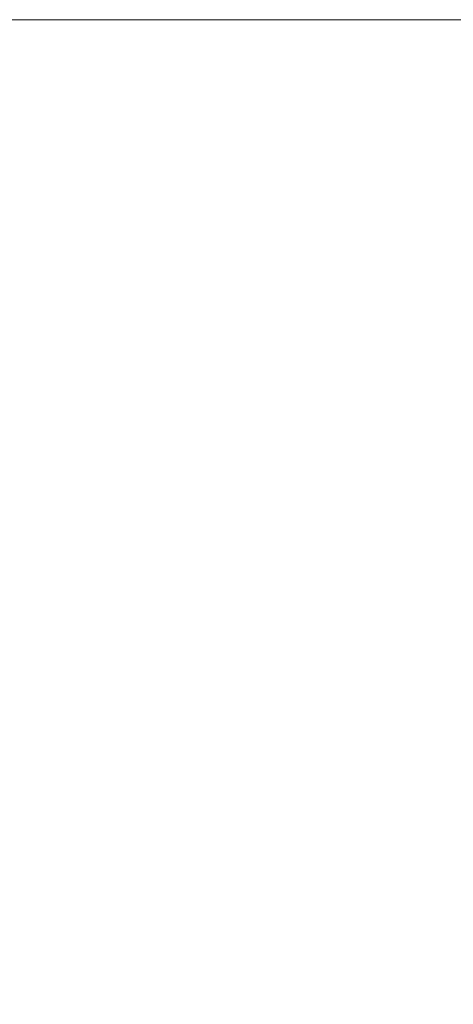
# Model space of a CAD drawing. Header units: centimetres. Extents: x -26 to 27.3, y -25.3 to -23.5.
# Tile 100 of 200: x -8.0328 to -7.9991, y -23.5365 to -23.4599. Entities that reach past the tile are written whole.
import ezdxf

# ---------------------------------------------------------------- set-up
doc = ezdxf.new("R2010")
doc.units = ezdxf.units.CM
doc.header["$LTSCALE"] = 2.54
doc.layers.add('Lucido design-1', color=7, linetype='Continuous')

# ---------------------------------------------------------------- blocks, each defined once
blk = doc.blocks.new('Gruppo-4-1')
at = {"color": 7, "linetype": 'Continuous', "lineweight": 9}
for points, invisible_edges in [([(27.209353, -23.459935, -349.379592), (27.209353, -23.459888, -349.382667), (-25.890647, -23.459888, -349.382667), (-25.890647, -23.459935, -349.379592)], 8), ([(-25.890647, -23.459888, -349.382667), (-8.024447, -23.459888, -349.585543), (-8.032783, -23.459888, -349.587156)], 9), ([(-25.890647, -23.459888, -349.382667), (9.309353, -23.459888, -349.582667), (-7.990647, -23.459888, -349.582667)], 9), ([(-8.032783, -23.459888, -349.587156), (-8.041043, -23.459888, -349.58912), (-25.890647, -23.459888, -349.382667)], 10), ([(-25.890647, -23.459888, -349.382667), (-8.007608, -23.459888, -349.583387), (-8.016051, -23.459888, -349.584287)], 9), ([(9.309353, -23.459888, -349.582667), (-25.890647, -23.459888, -349.382667), (27.209353, -23.459888, -349.382667)], 9), ([(-7.990647, -23.459888, -349.582667), (-7.999135, -23.459888, -349.582847), (-25.890647, -23.459888, -349.382667)], 10), ([(-8.016051, -23.459888, -349.584287), (-8.024447, -23.459888, -349.585543), (-25.890647, -23.459888, -349.382667)], 10), ([(-7.999135, -23.459888, -349.582847), (-8.007608, -23.459888, -349.583387), (-25.890647, -23.459888, -349.382667)], 10), ([(-25.890647, -23.459935, -349.379592), (-25.890647, -23.460002, -349.378306), (27.209353, -23.460002, -349.378306), (27.209353, -23.459935, -349.379592)], 10), ([(27.209353, -23.460149, -349.375446), (27.209353, -23.460002, -349.378306), (-25.890647, -23.460002, -349.378306), (-25.890647, -23.460149, -349.375446)], 10), ([(-25.890647, -23.460149, -349.375446), (-25.890647, -23.460288, -349.373953), (27.209353, -23.460288, -349.373953), (27.209353, -23.460149, -349.375446)], 10), ([(-8.041043, -23.459888, -349.58912), (-8.032783, -23.459888, -349.587156), (-8.031864, -23.459983, -349.591418), (-8.039944, -23.459983, -349.593339)], 14), ([(-8.039944, -23.459983, -349.593339), (-8.031864, -23.459983, -349.591418), (-8.030994, -23.460249, -349.595457), (-8.038903, -23.460249, -349.597338)], 15), ([(-8.038903, -23.460249, -349.597338), (-8.030994, -23.460249, -349.595457), (-8.030127, -23.460686, -349.599479), (-8.037866, -23.460686, -349.60132)], 15), ([(-8.032783, -23.459888, -349.587156), (-8.024447, -23.459888, -349.585543), (-8.02371, -23.459983, -349.589841), (-8.031864, -23.459983, -349.591418)], 14), ([(-8.031864, -23.459983, -349.591418), (-8.02371, -23.459983, -349.589841), (-8.023012, -23.460249, -349.593914), (-8.030994, -23.460249, -349.595457)], 15), ([(-8.030994, -23.460249, -349.595457), (-8.023012, -23.460249, -349.593914), (-8.022317, -23.460686, -349.597969), (-8.030127, -23.460686, -349.599479)], 15), ([(-8.024447, -23.459888, -349.585543), (-8.016051, -23.459888, -349.584287), (-8.015497, -23.459983, -349.588611), (-8.02371, -23.459983, -349.589841)], 14), ([(-8.02371, -23.459983, -349.589841), (-8.015497, -23.459983, -349.588611), (-8.014972, -23.460249, -349.59271), (-8.023012, -23.460249, -349.593914)], 15), ([(-8.023012, -23.460249, -349.593914), (-8.014972, -23.460249, -349.59271), (-8.014449, -23.460686, -349.596791), (-8.022317, -23.460686, -349.597969)], 15), ([(-8.016051, -23.459888, -349.584287), (-8.007608, -23.459888, -349.583387), (-8.007238, -23.459983, -349.587731), (-8.015497, -23.459983, -349.588611)], 14), ([(-8.015497, -23.459983, -349.588611), (-8.007238, -23.459983, -349.587731), (-8.006888, -23.460249, -349.591849), (-8.014972, -23.460249, -349.59271)], 15), ([(-8.014972, -23.460249, -349.59271), (-8.006888, -23.460249, -349.591849), (-8.006539, -23.460686, -349.595948), (-8.014449, -23.460686, -349.596791)], 15), ([(-8.007608, -23.459888, -349.583387), (-7.999135, -23.459888, -349.582847), (-7.99895, -23.459983, -349.587203), (-8.007238, -23.459983, -349.587731)], 14), ([(-8.007238, -23.459983, -349.587731), (-7.99895, -23.459983, -349.587203), (-7.998775, -23.460249, -349.591332), (-8.006888, -23.460249, -349.591849)], 15), ([(-8.006888, -23.460249, -349.591849), (-7.998775, -23.460249, -349.591332), (-7.9986, -23.460686, -349.595442), (-8.006539, -23.460686, -349.595948)], 15), ([(-7.999135, -23.459888, -349.582847), (-7.990647, -23.459888, -349.582667), (-7.990647, -23.459983, -349.587027), (-7.99895, -23.459983, -349.587203)], 12), ([(27.209353, -23.460535, -349.37131), (27.209353, -23.460288, -349.373953), (-25.890647, -23.460288, -349.373953), (-25.890647, -23.460535, -349.37131)], 10), ([(-25.890647, -23.460535, -349.37131), (-25.890647, -23.460764, -349.369617), (27.209353, -23.460764, -349.369617), (27.209353, -23.460535, -349.37131)], 10), ([(27.209353, -23.461093, -349.367189), (27.209353, -23.460764, -349.369617), (-25.890647, -23.460764, -349.369617), (-25.890647, -23.461093, -349.367189)], 10), ([(-8.037866, -23.460686, -349.60132), (-8.030127, -23.460686, -349.599479), (-8.029265, -23.461292, -349.603477), (-8.036836, -23.461292, -349.605277)], 15), ([(-8.030127, -23.460686, -349.599479), (-8.022317, -23.460686, -349.597969), (-8.021626, -23.461292, -349.601999), (-8.029265, -23.461292, -349.603477)], 15), ([(-8.022317, -23.460686, -349.597969), (-8.014449, -23.460686, -349.596791), (-8.01393, -23.461292, -349.600847), (-8.021626, -23.461292, -349.601999)], 15), ([(-8.014449, -23.460686, -349.596791), (-8.006539, -23.460686, -349.595948), (-8.006192, -23.461292, -349.600023), (-8.01393, -23.461292, -349.600847)], 15), ([(-8.006539, -23.460686, -349.595948), (-7.9986, -23.460686, -349.595442), (-7.998427, -23.461292, -349.599528), (-8.006192, -23.461292, -349.600023)], 15), ([(-25.890647, -23.461093, -349.367189), (-25.890647, -23.461428, -349.365306), (27.209353, -23.461428, -349.365306), (27.209353, -23.461093, -349.367189)], 10), ([(27.209353, -23.461823, -349.363092), (27.209353, -23.461428, -349.365306), (-25.890647, -23.461428, -349.365306), (-25.890647, -23.461823, -349.363092)], 10), ([(-8.036836, -23.461292, -349.605277), (-8.029265, -23.461292, -349.603477), (-8.028411, -23.462065, -349.607443), (-8.035813, -23.462065, -349.609204)], 15), ([(-8.029265, -23.461292, -349.603477), (-8.021626, -23.461292, -349.601999), (-8.02094, -23.462065, -349.605998), (-8.028411, -23.462065, -349.607443)], 15), ([(-8.021626, -23.461292, -349.601999), (-8.01393, -23.461292, -349.600847), (-8.013415, -23.462065, -349.604872), (-8.02094, -23.462065, -349.605998)], 15), ([(-8.01393, -23.461292, -349.600847), (-8.006192, -23.461292, -349.600023), (-8.005848, -23.462065, -349.604066), (-8.013415, -23.462065, -349.604872)], 15), ([(-8.006192, -23.461292, -349.600023), (-7.998427, -23.461292, -349.599528), (-7.998254, -23.462065, -349.603581), (-8.005848, -23.462065, -349.604066)], 15), ([(-25.890647, -23.461823, -349.363092), (-25.890647, -23.46228, -349.361027), (27.209353, -23.46228, -349.361027), (27.209353, -23.461823, -349.363092)], 10), ([(27.209353, -23.462723, -349.359025), (27.209353, -23.46228, -349.361027), (-25.890647, -23.46228, -349.361027), (-25.890647, -23.462723, -349.359025)], 10), ([(-8.035813, -23.462065, -349.609204), (-8.028411, -23.462065, -349.607443), (-8.027564, -23.463005, -349.611371), (-8.034801, -23.463005, -349.613092)], 15), ([(-8.028411, -23.462065, -349.607443), (-8.02094, -23.462065, -349.605998), (-8.020261, -23.463005, -349.609959), (-8.027564, -23.463005, -349.611371)], 15), ([(-8.02094, -23.462065, -349.605998), (-8.013415, -23.462065, -349.604872), (-8.012904, -23.463005, -349.608858), (-8.020261, -23.463005, -349.609959)], 15), ([(-8.013415, -23.462065, -349.604872), (-8.005848, -23.462065, -349.604066), (-8.005507, -23.463005, -349.60807), (-8.012904, -23.463005, -349.608858)], 15), ([(-8.005848, -23.462065, -349.604066), (-7.998254, -23.462065, -349.603581), (-7.998084, -23.463005, -349.607596), (-8.005507, -23.463005, -349.60807)], 15), ([(-25.890647, -23.462723, -349.359025), (-25.890647, -23.463316, -349.35679), (27.209353, -23.463316, -349.35679), (27.209353, -23.462723, -349.359025)], 10), ([(27.209353, -23.463793, -349.354995), (27.209353, -23.463316, -349.35679), (-25.890647, -23.463316, -349.35679), (-25.890647, -23.463793, -349.354995)], 10), ([(-8.034801, -23.463005, -349.613092), (-8.027564, -23.463005, -349.611371), (-8.026727, -23.464108, -349.615255), (-8.0338, -23.464108, -349.616937)], 15), ([(-8.027564, -23.463005, -349.611371), (-8.020261, -23.463005, -349.609959), (-8.019589, -23.464108, -349.613875), (-8.026727, -23.464108, -349.615255)], 15), ([(-8.020261, -23.463005, -349.609959), (-8.012904, -23.463005, -349.608858), (-8.012399, -23.464108, -349.612798), (-8.019589, -23.464108, -349.613875)], 15), ([(-8.012904, -23.463005, -349.608858), (-8.005507, -23.463005, -349.60807), (-8.00517, -23.464108, -349.612028), (-8.012399, -23.464108, -349.612798)], 15), ([(-8.005507, -23.463005, -349.60807), (-7.998084, -23.463005, -349.607596), (-7.997915, -23.464108, -349.611566), (-8.00517, -23.464108, -349.612028)], 15), ([(-25.890647, -23.463793, -349.354995), (-25.890647, -23.464536, -349.352602), (27.209353, -23.464536, -349.352602), (27.209353, -23.463793, -349.354995)], 10), ([(27.209353, -23.465031, -349.35101), (27.209353, -23.464536, -349.352602), (-25.890647, -23.464536, -349.352602), (-25.890647, -23.465031, -349.35101)], 10), ([(-8.040794, -23.464108, -349.618918), (-8.0338, -23.464108, -349.616937), (-8.032812, -23.465374, -349.620731), (-8.039646, -23.465374, -349.622667)], 15), ([(-8.0338, -23.464108, -349.616937), (-8.026727, -23.464108, -349.615255), (-8.025901, -23.465374, -349.619088), (-8.032812, -23.465374, -349.620731)], 15), ([(-8.026727, -23.464108, -349.615255), (-8.019589, -23.464108, -349.613875), (-8.018927, -23.465374, -349.617739), (-8.025901, -23.465374, -349.619088)], 15), ([(-8.019589, -23.464108, -349.613875), (-8.012399, -23.464108, -349.612798), (-8.011902, -23.465374, -349.616687), (-8.018927, -23.465374, -349.617739)], 15), ([(-8.012399, -23.464108, -349.612798), (-8.00517, -23.464108, -349.612028), (-8.004838, -23.465374, -349.615935), (-8.011902, -23.465374, -349.616687)], 15), ([(-8.00517, -23.464108, -349.612028), (-7.997915, -23.464108, -349.611566), (-7.997749, -23.465374, -349.615483), (-8.004838, -23.465374, -349.615935)], 15), ([(-25.890647, -23.465031, -349.35101), (-25.890647, -23.465938, -349.348471), (27.209353, -23.465938, -349.348471), (27.209353, -23.465031, -349.35101)], 10), ([(-8.039646, -23.465374, -349.622667), (-8.032812, -23.465374, -349.620731), (-8.031839, -23.466798, -349.624468), (-8.038516, -23.466798, -349.626359)], 15), ([(-8.032812, -23.465374, -349.620731), (-8.025901, -23.465374, -349.619088), (-8.025087, -23.466798, -349.622863), (-8.031839, -23.466798, -349.624468)], 15), ([(-8.025901, -23.465374, -349.619088), (-8.018927, -23.465374, -349.617739), (-8.018274, -23.466798, -349.621545), (-8.025087, -23.466798, -349.622863)], 15), ([(-8.018927, -23.465374, -349.617739), (-8.011902, -23.465374, -349.616687), (-8.011411, -23.466798, -349.620518), (-8.018274, -23.466798, -349.621545)], 15), ([(-8.011902, -23.465374, -349.616687), (-8.004838, -23.465374, -349.615935), (-8.00451, -23.466798, -349.619783), (-8.011411, -23.466798, -349.620518)], 15), ([(-8.004838, -23.465374, -349.615935), (-7.997749, -23.465374, -349.615483), (-7.997585, -23.466798, -349.619341), (-8.00451, -23.466798, -349.619783)], 15), ([(27.209353, -23.466436, -349.347077), (27.209353, -23.465938, -349.348471), (-25.890647, -23.465938, -349.348471), (-25.890647, -23.466436, -349.347077)], 10), ([(-25.890647, -23.466436, -349.347077), (-25.890647, -23.467517, -349.344405), (27.209353, -23.467517, -349.344405), (27.209353, -23.466436, -349.347077)], 10), ([(-8.038516, -23.466798, -349.626359), (-8.031839, -23.466798, -349.624468), (-8.030882, -23.468378, -349.628143), (-8.037404, -23.468378, -349.62999)], 15), ([(-8.031839, -23.466798, -349.624468), (-8.025087, -23.466798, -349.622863), (-8.024287, -23.468378, -349.626574), (-8.030882, -23.468378, -349.628143)], 15), ([(-8.025087, -23.466798, -349.622863), (-8.018274, -23.466798, -349.621545), (-8.017632, -23.468378, -349.625287), (-8.024287, -23.468378, -349.626574)], 15), ([(-8.018274, -23.466798, -349.621545), (-8.011411, -23.466798, -349.620518), (-8.010929, -23.468378, -349.624284), (-8.017632, -23.468378, -349.625287)], 15), ([(-8.011411, -23.466798, -349.620518), (-8.00451, -23.466798, -349.619783), (-8.004188, -23.468378, -349.623566), (-8.010929, -23.468378, -349.624284)], 15), ([(-8.00451, -23.466798, -349.619783), (-7.997585, -23.466798, -349.619341), (-7.997424, -23.468378, -349.623134), (-8.004188, -23.468378, -349.623566)], 15), ([(27.209353, -23.468005, -349.343202), (27.209353, -23.467517, -349.344405), (-25.890647, -23.467517, -349.344405), (-25.890647, -23.468005, -349.343202)], 10), ([(-25.890647, -23.468005, -349.343202), (-25.890647, -23.469273, -349.340412), (27.209353, -23.469273, -349.340412), (27.209353, -23.468005, -349.343202)], 10), ([(-8.037404, -23.468378, -349.62999), (-8.030882, -23.468378, -349.628143), (-8.029943, -23.470112, -349.631748), (-8.036313, -23.470112, -349.633552)], 15), ([(-8.030882, -23.468378, -349.628143), (-8.024287, -23.468378, -349.626574), (-8.023503, -23.470112, -349.630216), (-8.029943, -23.470112, -349.631748)], 15), ([(-8.024287, -23.468378, -349.626574), (-8.017632, -23.468378, -349.625287), (-8.017003, -23.470112, -349.628959), (-8.023503, -23.470112, -349.630216)], 15), ([(-8.017632, -23.468378, -349.625287), (-8.010929, -23.468378, -349.624284), (-8.010456, -23.470112, -349.627979), (-8.017003, -23.470112, -349.628959)], 15), ([(-8.010929, -23.468378, -349.624284), (-8.004188, -23.468378, -349.623566), (-8.003873, -23.470112, -349.627277), (-8.010456, -23.470112, -349.627979)], 15), ([(-8.004188, -23.468378, -349.623566), (-7.997424, -23.468378, -349.623134), (-7.997266, -23.470112, -349.626856), (-8.003873, -23.470112, -349.627277)], 15), ([(27.209353, -23.469736, -349.339392), (27.209353, -23.469273, -349.340412), (-25.890647, -23.469273, -349.340412), (-25.890647, -23.469736, -349.339392)], 10), ([(-25.890647, -23.469736, -349.339392), (-25.890647, -23.471201, -349.336499), (27.209353, -23.471201, -349.336499), (27.209353, -23.469736, -349.339392)], 10), ([(-8.036313, -23.470112, -349.633552), (-8.029943, -23.470112, -349.631748), (-8.029024, -23.471996, -349.635278), (-8.035245, -23.471996, -349.637039)], 15), ([(-8.029943, -23.470112, -349.631748), (-8.023503, -23.470112, -349.630216), (-8.022734, -23.471996, -349.633782), (-8.029024, -23.471996, -349.635278)], 15), ([(-8.023503, -23.470112, -349.630216), (-8.017003, -23.470112, -349.628959), (-8.016386, -23.471996, -349.632554), (-8.022734, -23.471996, -349.633782)], 15), ([(-8.017003, -23.470112, -349.628959), (-8.010456, -23.470112, -349.627979), (-8.009992, -23.471996, -349.631597), (-8.016386, -23.471996, -349.632554)], 15), ([(-8.010456, -23.470112, -349.627979), (-8.003873, -23.470112, -349.627277), (-8.003563, -23.471996, -349.630912), (-8.009992, -23.471996, -349.631597)], 15), ([(-8.003873, -23.470112, -349.627277), (-7.997266, -23.470112, -349.626856), (-7.997111, -23.471996, -349.630501), (-8.003563, -23.471996, -349.630912)], 15), ([(27.209353, -23.471627, -349.335655), (27.209353, -23.471201, -349.336499), (-25.890647, -23.471201, -349.336499), (-25.890647, -23.471627, -349.335655)], 10), ([(-25.890647, -23.471627, -349.335655), (-25.890647, -23.473297, -349.332673), (27.209353, -23.473297, -349.332673), (27.209353, -23.471627, -349.335655)], 10), ([(-8.035245, -23.471996, -349.637039), (-8.029024, -23.471996, -349.635278), (-8.028126, -23.474026, -349.638727), (-8.034201, -23.474026, -349.640447)], 15), ([(-8.029024, -23.471996, -349.635278), (-8.022734, -23.471996, -349.633782), (-8.021983, -23.474026, -349.637266), (-8.028126, -23.474026, -349.638727)], 15), ([(-8.022734, -23.471996, -349.633782), (-8.016386, -23.471996, -349.632554), (-8.015784, -23.474026, -349.636067), (-8.021983, -23.474026, -349.637266)], 15), ([(-8.016386, -23.471996, -349.632554), (-8.009992, -23.471996, -349.631597), (-8.009539, -23.474026, -349.635132), (-8.015784, -23.474026, -349.636067)], 15), ([(-8.009992, -23.471996, -349.631597), (-8.003563, -23.471996, -349.630912), (-8.003261, -23.474026, -349.634463), (-8.009539, -23.474026, -349.635132)], 15), ([(-8.003563, -23.471996, -349.630912), (-7.997111, -23.471996, -349.630501), (-7.99696, -23.474026, -349.634062), (-8.003261, -23.474026, -349.634463)], 15), ([(27.209353, -23.473675, -349.331997), (27.209353, -23.473297, -349.332673), (-25.890647, -23.473297, -349.332673), (-25.890647, -23.473675, -349.331997)], 10), ([(-25.890647, -23.473675, -349.331997), (-25.890647, -23.475558, -349.328942), (27.209353, -23.475558, -349.328942), (27.209353, -23.473675, -349.331997)], 10), ([(-8.034201, -23.474026, -349.640447), (-8.028126, -23.474026, -349.638727), (-8.02725, -23.476198, -349.64209), (-8.033184, -23.476198, -349.64377)], 15), ([(-8.028126, -23.474026, -349.638727), (-8.021983, -23.474026, -349.637266), (-8.021251, -23.476198, -349.640663), (-8.02725, -23.476198, -349.64209)], 15), ([(-8.021983, -23.474026, -349.637266), (-8.015784, -23.474026, -349.636067), (-8.015197, -23.476198, -349.639492), (-8.021251, -23.476198, -349.640663)], 15), ([(-8.015784, -23.474026, -349.636067), (-8.009539, -23.474026, -349.635132), (-8.009098, -23.476198, -349.638579), (-8.015197, -23.476198, -349.639492)], 15), ([(-8.009539, -23.474026, -349.635132), (-8.003261, -23.474026, -349.634463), (-8.002966, -23.476198, -349.637926), (-8.009098, -23.476198, -349.638579)], 15), ([(-8.003261, -23.474026, -349.634463), (-7.99696, -23.474026, -349.634062), (-7.996812, -23.476198, -349.637533), (-8.002966, -23.476198, -349.637926)], 15), ([(27.209353, -23.475877, -349.328425), (27.209353, -23.475558, -349.328942), (-25.890647, -23.475558, -349.328942), (-25.890647, -23.475877, -349.328425)], 10), ([(-25.890647, -23.475877, -349.328425), (-25.890647, -23.47798, -349.325314), (27.209353, -23.47798, -349.325314), (27.209353, -23.475877, -349.328425)], 10), ([(-8.03904, -23.476198, -349.6457), (-8.033184, -23.476198, -349.64377), (-8.032194, -23.478509, -349.647002), (-8.037914, -23.478509, -349.648887)], 15), ([(-8.033184, -23.476198, -349.64377), (-8.02725, -23.476198, -349.64209), (-8.026399, -23.478509, -349.645361), (-8.032194, -23.478509, -349.647002)], 15), ([(-8.02725, -23.476198, -349.64209), (-8.021251, -23.476198, -349.640663), (-8.020539, -23.478509, -349.643967), (-8.026399, -23.478509, -349.645361)], 15), ([(-8.021251, -23.476198, -349.640663), (-8.015197, -23.476198, -349.639492), (-8.014626, -23.478509, -349.642823), (-8.020539, -23.478509, -349.643967)], 15), ([(-8.015197, -23.476198, -349.639492), (-8.009098, -23.476198, -349.638579), (-8.008669, -23.478509, -349.641932), (-8.014626, -23.478509, -349.642823)], 15), ([(-8.009098, -23.476198, -349.638579), (-8.002966, -23.476198, -349.637926), (-8.00268, -23.478509, -349.641294), (-8.008669, -23.478509, -349.641932)], 15), ([(-8.002966, -23.476198, -349.637926), (-7.996812, -23.476198, -349.637533), (-7.996669, -23.478509, -349.64091), (-8.00268, -23.478509, -349.641294)], 15), ([(27.209353, -23.478229, -349.324944), (27.209353, -23.47798, -349.325314), (-25.890647, -23.47798, -349.325314), (-25.890647, -23.478229, -349.324944)], 10), ([(-25.890647, -23.478229, -349.324944), (-25.890647, -23.480557, -349.321794), (27.209353, -23.480557, -349.321794), (27.209353, -23.478229, -349.324944)], 10), ([(-8.037914, -23.478509, -349.648887), (-8.032194, -23.478509, -349.647002), (-8.031234, -23.480954, -349.650138), (-8.036822, -23.480954, -349.65198)], 15), ([(-8.032194, -23.478509, -349.647002), (-8.026399, -23.478509, -349.645361), (-8.025572, -23.480954, -349.648535), (-8.031234, -23.480954, -349.650138)], 15), ([(-8.026399, -23.478509, -349.645361), (-8.020539, -23.478509, -349.643967), (-8.019848, -23.480954, -349.647173), (-8.025572, -23.480954, -349.648535)], 15), ([(-8.020539, -23.478509, -349.643967), (-8.014626, -23.478509, -349.642823), (-8.014071, -23.480954, -349.646056), (-8.019848, -23.480954, -349.647173)], 15), ([(-8.014626, -23.478509, -349.642823), (-8.008669, -23.478509, -349.641932), (-8.008252, -23.480954, -349.645185), (-8.014071, -23.480954, -349.646056)], 15), ([(-8.008669, -23.478509, -349.641932), (-8.00268, -23.478509, -349.641294), (-8.002401, -23.480954, -349.644562), (-8.008252, -23.480954, -349.645185)], 15), ([(-8.00268, -23.478509, -349.641294), (-7.996669, -23.478509, -349.64091), (-7.99653, -23.480954, -349.644187), (-8.002401, -23.480954, -349.644562)], 15), ([(27.209353, -23.480728, -349.321563), (27.209353, -23.480557, -349.321794), (-25.890647, -23.480557, -349.321794), (-25.890647, -23.480728, -349.321563)], 10), ([(-25.890647, -23.480728, -349.321563), (-25.890647, -23.483286, -349.31839), (27.209353, -23.483286, -349.31839), (27.209353, -23.480728, -349.321563)], 10), ([(-8.036822, -23.480954, -349.65198), (-8.031234, -23.480954, -349.650138), (-8.030304, -23.483529, -349.653173), (-8.035764, -23.483529, -349.654972)], 15), ([(-8.031234, -23.480954, -349.650138), (-8.025572, -23.480954, -349.648535), (-8.024772, -23.483529, -349.651606), (-8.030304, -23.483529, -349.653173)], 15), ([(-8.025572, -23.480954, -349.648535), (-8.019848, -23.480954, -349.647173), (-8.019179, -23.483529, -349.650276), (-8.024772, -23.483529, -349.651606)], 15), ([(-8.019848, -23.480954, -349.647173), (-8.014071, -23.480954, -349.646056), (-8.013535, -23.483529, -349.649184), (-8.019179, -23.483529, -349.650276)], 15), ([(-8.014071, -23.480954, -349.646056), (-8.008252, -23.480954, -349.645185), (-8.007849, -23.483529, -349.648333), (-8.013535, -23.483529, -349.649184)], 15), ([(-8.008252, -23.480954, -349.645185), (-8.002401, -23.480954, -349.644562), (-8.002132, -23.483529, -349.647724), (-8.007849, -23.483529, -349.648333)], 15), ([(-8.002401, -23.480954, -349.644562), (-7.99653, -23.480954, -349.644187), (-7.996395, -23.483529, -349.647358), (-8.002132, -23.483529, -349.647724)], 15), ([(27.209353, -23.483369, -349.318286), (27.209353, -23.483286, -349.31839), (-25.890647, -23.483286, -349.31839), (-25.890647, -23.483369, -349.318286)], 10), ([(27.209353, -23.486149, -349.31512), (27.209353, -23.483369, -349.318286), (-25.890647, -23.483369, -349.318286), (-25.890647, -23.486149, -349.31512)], 10), ([(-8.035764, -23.483529, -349.654972), (-8.030304, -23.483529, -349.653173), (-8.029407, -23.486228, -349.656102), (-8.034744, -23.486228, -349.657861)], 15), ([(-8.030304, -23.483529, -349.653173), (-8.024772, -23.483529, -349.651606), (-8.024001, -23.486228, -349.654571), (-8.029407, -23.486228, -349.656102)], 15), ([(-8.024772, -23.483529, -349.651606), (-8.019179, -23.483529, -349.650276), (-8.018534, -23.486228, -349.653271), (-8.024001, -23.486228, -349.654571)], 15), ([(-8.019179, -23.483529, -349.650276), (-8.013535, -23.483529, -349.649184), (-8.013017, -23.486228, -349.652204), (-8.018534, -23.486228, -349.653271)], 15), ([(-8.013535, -23.483529, -349.649184), (-8.007849, -23.483529, -349.648333), (-8.00746, -23.486228, -349.651372), (-8.013017, -23.486228, -349.652204)], 15), ([(-8.007849, -23.483529, -349.648333), (-8.002132, -23.483529, -349.647724), (-8.001872, -23.486228, -349.650777), (-8.00746, -23.486228, -349.651372)], 15), ([(-8.002132, -23.483529, -349.647724), (-7.996395, -23.483529, -349.647358), (-7.996265, -23.486228, -349.650419), (-8.001872, -23.486228, -349.650777)], 15), ([(-25.890647, -23.486149, -349.31512), (-25.890647, -23.486161, -349.315108), (27.209353, -23.486161, -349.315108), (27.209353, -23.486149, -349.31512)], 10), ([(27.209353, -23.489063, -349.31207), (27.209353, -23.486161, -349.315108), (-25.890647, -23.486161, -349.315108), (-25.890647, -23.489063, -349.31207)], 10), ([(-8.034744, -23.486228, -349.657861), (-8.029407, -23.486228, -349.656102), (-8.028544, -23.489048, -349.658921), (-8.033762, -23.489048, -349.66064)], 15), ([(-8.029407, -23.486228, -349.656102), (-8.024001, -23.486228, -349.654571), (-8.023258, -23.489048, -349.657424), (-8.028544, -23.489048, -349.658921)], 15), ([(-8.024001, -23.486228, -349.654571), (-8.018534, -23.486228, -349.653271), (-8.017913, -23.489048, -349.656152), (-8.023258, -23.489048, -349.657424)], 15), ([(-8.018534, -23.486228, -349.653271), (-8.013017, -23.486228, -349.652204), (-8.012519, -23.489048, -349.655109), (-8.017913, -23.489048, -349.656152)], 15), ([(-8.013017, -23.486228, -349.652204), (-8.00746, -23.486228, -349.651372), (-8.007086, -23.489048, -349.654296), (-8.012519, -23.489048, -349.655109)], 15), ([(-8.00746, -23.486228, -349.651372), (-8.001872, -23.486228, -349.650777), (-8.001622, -23.489048, -349.653714), (-8.007086, -23.489048, -349.654296)], 15), ([(-8.001872, -23.486228, -349.650777), (-7.996265, -23.486228, -349.650419), (-7.99614, -23.489048, -349.653364), (-8.001622, -23.489048, -349.653714)], 15), ([(-25.890647, -23.489063, -349.31207), (-25.890647, -23.48918, -349.311958), (27.209353, -23.48918, -349.311958), (27.209353, -23.489063, -349.31207)], 10), ([(27.209353, -23.492106, -349.309144), (27.209353, -23.48918, -349.311958), (-25.890647, -23.48918, -349.311958), (-25.890647, -23.492106, -349.309144)], 10), ([(-8.038902, -23.489048, -349.66258), (-8.033762, -23.489048, -349.66064), (-8.03282, -23.491983, -349.663307), (-8.037847, -23.491983, -349.665204)], 15), ([(-8.033762, -23.489048, -349.66064), (-8.028544, -23.489048, -349.658921), (-8.027716, -23.491983, -349.661624), (-8.03282, -23.491983, -349.663307)], 15), ([(-8.028544, -23.489048, -349.658921), (-8.023258, -23.489048, -349.657424), (-8.022545, -23.491983, -349.66016), (-8.027716, -23.491983, -349.661624)], 15), ([(-8.023258, -23.489048, -349.657424), (-8.017913, -23.489048, -349.656152), (-8.017317, -23.491983, -349.658917), (-8.022545, -23.491983, -349.66016)], 15), ([(-8.017913, -23.489048, -349.656152), (-8.012519, -23.489048, -349.655109), (-8.012041, -23.491983, -349.657896), (-8.017317, -23.491983, -349.658917)], 15), ([(-8.012519, -23.489048, -349.655109), (-8.007086, -23.489048, -349.654296), (-8.006726, -23.491983, -349.657101), (-8.012041, -23.491983, -349.657896)], 15), ([(-8.007086, -23.489048, -349.654296), (-8.001622, -23.489048, -349.653714), (-8.001383, -23.491983, -349.656532), (-8.006726, -23.491983, -349.657101)], 15), ([(-8.001622, -23.489048, -349.653714), (-7.99614, -23.489048, -349.653364), (-7.99602, -23.491983, -349.65619), (-8.001383, -23.491983, -349.656532)], 15), ([(-25.890647, -23.492106, -349.309144), (-25.890647, -23.492333, -349.308943), (27.209353, -23.492333, -349.308943), (27.209353, -23.492106, -349.309144)], 10), ([(27.209353, -23.495274, -349.306345), (27.209353, -23.492333, -349.308943), (-25.890647, -23.492333, -349.308943), (-25.890647, -23.495274, -349.306345)], 10), ([(-8.037847, -23.491983, -349.665204), (-8.03282, -23.491983, -349.663307), (-8.031919, -23.495027, -349.665856), (-8.036839, -23.495027, -349.667713)], 15), ([(-8.03282, -23.491983, -349.663307), (-8.027716, -23.491983, -349.661624), (-8.026924, -23.495027, -349.664209), (-8.031919, -23.495027, -349.665856)], 15), ([(-8.027716, -23.491983, -349.661624), (-8.022545, -23.491983, -349.66016), (-8.021864, -23.495027, -349.662776), (-8.026924, -23.495027, -349.664209)], 15), ([(-8.022545, -23.491983, -349.66016), (-8.017317, -23.491983, -349.658917), (-8.016748, -23.495027, -349.661559), (-8.021864, -23.495027, -349.662776)], 15), ([(-8.017317, -23.491983, -349.658917), (-8.012041, -23.491983, -349.657896), (-8.011584, -23.495027, -349.660561), (-8.016748, -23.495027, -349.661559)], 15), ([(-8.012041, -23.491983, -349.657896), (-8.006726, -23.491983, -349.657101), (-8.006383, -23.495027, -349.659782), (-8.011584, -23.495027, -349.660561)], 15), ([(-8.006726, -23.491983, -349.657101), (-8.001383, -23.491983, -349.656532), (-8.001153, -23.495027, -349.659225), (-8.006383, -23.495027, -349.659782)], 15), ([(-8.001383, -23.491983, -349.656532), (-7.99602, -23.491983, -349.65619), (-7.995905, -23.495027, -349.65889), (-8.001153, -23.495027, -349.659225)], 15), ([(-25.890647, -23.495274, -349.306345), (-25.890647, -23.495614, -349.306069), (27.209353, -23.495614, -349.306069), (27.209353, -23.495274, -349.306345)], 10), ([(-8.036839, -23.495027, -349.667713), (-8.031919, -23.495027, -349.665856), (-8.031061, -23.498176, -349.668283), (-8.035879, -23.498176, -349.670102)], 15), ([(-8.031919, -23.495027, -349.665856), (-8.026924, -23.495027, -349.664209), (-8.02617, -23.498176, -349.666671), (-8.031061, -23.498176, -349.668283)], 15), ([(-8.026924, -23.495027, -349.664209), (-8.021864, -23.495027, -349.662776), (-8.021215, -23.498176, -349.665268), (-8.02617, -23.498176, -349.666671)], 15), ([(-8.021864, -23.495027, -349.662776), (-8.016748, -23.495027, -349.661559), (-8.016205, -23.498176, -349.664076), (-8.021215, -23.498176, -349.665268)], 15), ([(-8.016748, -23.495027, -349.661559), (-8.011584, -23.495027, -349.660561), (-8.011149, -23.498176, -349.663099), (-8.016205, -23.498176, -349.664076)], 15), ([(-8.011584, -23.495027, -349.660561), (-8.006383, -23.495027, -349.659782), (-8.006056, -23.498176, -349.662336), (-8.011149, -23.498176, -349.663099)], 15), ([(-8.006383, -23.495027, -349.659782), (-8.001153, -23.495027, -349.659225), (-8.000935, -23.498176, -349.661791), (-8.006056, -23.498176, -349.662336)], 15), ([(-8.001153, -23.495027, -349.659225), (-7.995905, -23.495027, -349.65889), (-7.995796, -23.498176, -349.661463), (-8.000935, -23.498176, -349.661791)], 15), ([(27.209353, -23.498543, -349.303693), (27.209353, -23.495614, -349.306069), (-25.890647, -23.495614, -349.306069), (-25.890647, -23.498543, -349.303693)], 10), ([(-25.890647, -23.498543, -349.303693), (-25.890647, -23.499015, -349.303335), (27.209353, -23.499015, -349.303335), (27.209353, -23.498543, -349.303693)], 10), ([(-8.035879, -23.498176, -349.670102), (-8.031061, -23.498176, -349.668283), (-8.030236, -23.501472, -349.670619), (-8.034956, -23.501472, -349.6724)], 15), ([(-8.031061, -23.498176, -349.668283), (-8.02617, -23.498176, -349.666671), (-8.025445, -23.501472, -349.66904), (-8.030236, -23.501472, -349.670619)], 15), ([(-8.02617, -23.498176, -349.666671), (-8.021215, -23.498176, -349.665268), (-8.020591, -23.501472, -349.667665), (-8.025445, -23.501472, -349.66904)], 15), ([(-8.021215, -23.498176, -349.665268), (-8.016205, -23.498176, -349.664076), (-8.015683, -23.501472, -349.666498), (-8.020591, -23.501472, -349.667665)], 15), ([(-8.016205, -23.498176, -349.664076), (-8.011149, -23.498176, -349.663099), (-8.01073, -23.501472, -349.66554), (-8.015683, -23.501472, -349.666498)], 15), ([(-8.011149, -23.498176, -349.663099), (-8.006056, -23.498176, -349.662336), (-8.005741, -23.501472, -349.664793), (-8.01073, -23.501472, -349.66554)], 15), ([(-8.006056, -23.498176, -349.662336), (-8.000935, -23.498176, -349.661791), (-8.000725, -23.501472, -349.664259), (-8.005741, -23.501472, -349.664793)], 15), ([(-8.000935, -23.498176, -349.661791), (-7.995796, -23.498176, -349.661463), (-7.995691, -23.501472, -349.663938), (-8.000725, -23.501472, -349.664259)], 15), ([(27.209353, -23.500338, -349.302331), (27.209353, -23.499015, -349.303335), (-25.890647, -23.499015, -349.303335), (-25.890647, -23.500338, -349.302331)], 10), ([(-25.890647, -23.500338, -349.302331), (-25.890647, -23.502542, -349.300768), (27.209353, -23.502542, -349.300768), (27.209353, -23.500338, -349.302331)], 10), ([(-8.034956, -23.501472, -349.6724), (-8.030236, -23.501472, -349.670619), (-8.029469, -23.504814, -349.672791), (-8.034097, -23.504814, -349.674538)], 15), ([(-8.030236, -23.501472, -349.670619), (-8.025445, -23.501472, -349.66904), (-8.02477, -23.504814, -349.671242), (-8.029469, -23.504814, -349.672791)], 15), ([(-8.025445, -23.501472, -349.66904), (-8.020591, -23.501472, -349.667665), (-8.020011, -23.504814, -349.669895), (-8.02477, -23.504814, -349.671242)], 15), ([(-8.020591, -23.501472, -349.667665), (-8.015683, -23.501472, -349.666498), (-8.015198, -23.504814, -349.66875), (-8.020011, -23.504814, -349.669895)], 15), ([(-8.015683, -23.501472, -349.666498), (-8.01073, -23.501472, -349.66554), (-8.010341, -23.504814, -349.667811), (-8.015198, -23.504814, -349.66875)], 15), ([(-8.01073, -23.501472, -349.66554), (-8.005741, -23.501472, -349.664793), (-8.005449, -23.504814, -349.667078), (-8.010341, -23.504814, -349.667811)], 15), ([(-8.005741, -23.501472, -349.664793), (-8.000725, -23.501472, -349.664259), (-8.00053, -23.504814, -349.666554), (-8.005449, -23.504814, -349.667078)], 15), ([(-8.000725, -23.501472, -349.664259), (-7.995691, -23.501472, -349.663938), (-7.995593, -23.504814, -349.666239), (-8.00053, -23.504814, -349.666554)], 15), ([(27.209353, -23.503796, -349.29988), (27.209353, -23.502542, -349.300768), (-25.890647, -23.502542, -349.300768), (-25.890647, -23.503796, -349.29988)], 10), ([(-25.890647, -23.503796, -349.29988), (-25.890647, -23.506169, -349.298344), (27.209353, -23.506169, -349.298344), (27.209353, -23.503796, -349.29988)], 10), ([(-8.034097, -23.504814, -349.674538), (-8.029469, -23.504814, -349.672791), (-8.028748, -23.508243, -349.674832), (-8.03329, -23.508243, -349.676546)], 15), ([(-8.029469, -23.504814, -349.672791), (-8.02477, -23.504814, -349.671242), (-8.024137, -23.508243, -349.673312), (-8.028748, -23.508243, -349.674832)], 15), ([(-8.02477, -23.504814, -349.671242), (-8.020011, -23.504814, -349.669895), (-8.019465, -23.508243, -349.671989), (-8.024137, -23.508243, -349.673312)], 15), ([(-8.020011, -23.504814, -349.669895), (-8.015198, -23.504814, -349.66875), (-8.014742, -23.508243, -349.670866), (-8.019465, -23.508243, -349.671989)], 15), ([(-8.015198, -23.504814, -349.66875), (-8.010341, -23.504814, -349.667811), (-8.009975, -23.508243, -349.669944), (-8.014742, -23.508243, -349.670866)], 15), ([(-8.010341, -23.504814, -349.667811), (-8.005449, -23.504814, -349.667078), (-8.005174, -23.508243, -349.669225), (-8.009975, -23.508243, -349.669944)], 15), ([(-8.005449, -23.504814, -349.667078), (-8.00053, -23.504814, -349.666554), (-8.000346, -23.508243, -349.668711), (-8.005174, -23.508243, -349.669225)], 15), ([(-8.00053, -23.504814, -349.666554), (-7.995593, -23.504814, -349.666239), (-7.995501, -23.508243, -349.668402), (-8.000346, -23.508243, -349.668711)], 15), ([(27.209353, -23.507359, -349.297574), (27.209353, -23.506169, -349.298344), (-25.890647, -23.506169, -349.298344), (-25.890647, -23.507359, -349.297574)], 10), ([(-25.890647, -23.507359, -349.297574), (-25.890647, -23.509898, -349.296081), (27.209353, -23.509898, -349.296081), (27.209353, -23.507359, -349.297574)], 10), ([(-8.037755, -23.508243, -349.678451), (-8.03329, -23.508243, -349.676546), (-8.032536, -23.511754, -349.678421), (-8.036923, -23.511754, -349.680293)], 15), ([(-8.03329, -23.508243, -349.676546), (-8.028748, -23.508243, -349.674832), (-8.028074, -23.511754, -349.676738), (-8.032536, -23.511754, -349.678421)], 15), ([(-8.028748, -23.508243, -349.674832), (-8.024137, -23.508243, -349.673312), (-8.023545, -23.511754, -349.675245), (-8.028074, -23.511754, -349.676738)], 15), ([(-8.024137, -23.508243, -349.673312), (-8.019465, -23.508243, -349.671989), (-8.018956, -23.511754, -349.673945), (-8.023545, -23.511754, -349.675245)], 15), ([(-8.019465, -23.508243, -349.671989), (-8.014742, -23.508243, -349.670866), (-8.014316, -23.511754, -349.672842), (-8.018956, -23.511754, -349.673945)], 15), ([(-8.014742, -23.508243, -349.670866), (-8.009975, -23.508243, -349.669944), (-8.009634, -23.511754, -349.671936), (-8.014316, -23.511754, -349.672842)], 15), ([(-8.009975, -23.508243, -349.669944), (-8.005174, -23.508243, -349.669225), (-8.004917, -23.511754, -349.67123), (-8.009634, -23.511754, -349.671936)], 15), ([(-8.005174, -23.508243, -349.669225), (-8.000346, -23.508243, -349.668711), (-8.000175, -23.511754, -349.670725), (-8.004917, -23.511754, -349.67123)], 15), ([(-8.000346, -23.508243, -349.668711), (-7.995501, -23.508243, -349.668402), (-7.995415, -23.511754, -349.670421), (-8.000175, -23.511754, -349.670725)], 15), ([(27.209353, -23.511022, -349.295419), (27.209353, -23.509898, -349.296081), (-25.890647, -23.509898, -349.296081), (-25.890647, -23.511022, -349.295419)], 10), ([(-25.890647, -23.511022, -349.295419), (-25.890647, -23.513722, -349.293982), (27.209353, -23.513722, -349.293982), (27.209353, -23.511022, -349.295419)], 10), ([(-8.036923, -23.511754, -349.680293), (-8.032536, -23.511754, -349.678421), (-8.031837, -23.51534, -349.680162), (-8.03615, -23.51534, -349.682002)], 15), ([(-8.032536, -23.511754, -349.678421), (-8.028074, -23.511754, -349.676738), (-8.027449, -23.51534, -349.678506), (-8.031837, -23.51534, -349.680162)], 15), ([(-8.028074, -23.511754, -349.676738), (-8.023545, -23.511754, -349.675245), (-8.022995, -23.51534, -349.677038), (-8.027449, -23.51534, -349.678506)], 15), ([(-8.023545, -23.511754, -349.675245), (-8.018956, -23.511754, -349.673945), (-8.018483, -23.51534, -349.67576), (-8.022995, -23.51534, -349.677038)], 15), ([(-8.018956, -23.511754, -349.673945), (-8.014316, -23.511754, -349.672842), (-8.013921, -23.51534, -349.674675), (-8.018483, -23.51534, -349.67576)], 15), ([(-8.014316, -23.511754, -349.672842), (-8.009634, -23.511754, -349.671936), (-8.009317, -23.51534, -349.673785), (-8.013921, -23.51534, -349.674675)], 15), ([(-8.009634, -23.511754, -349.671936), (-8.004917, -23.511754, -349.67123), (-8.004679, -23.51534, -349.67309), (-8.009317, -23.51534, -349.673785)], 15), ([(-8.004917, -23.511754, -349.67123), (-8.000175, -23.511754, -349.670725), (-8.000016, -23.51534, -349.672594), (-8.004679, -23.51534, -349.67309)], 15), ([(-8.000175, -23.511754, -349.670725), (-7.995415, -23.511754, -349.670421), (-7.995336, -23.51534, -349.672295), (-8.000016, -23.51534, -349.672594)], 15), ([(27.209353, -23.514777, -349.29342), (27.209353, -23.513722, -349.293982), (-25.890647, -23.513722, -349.293982), (-25.890647, -23.514777, -349.29342)], 10), ([(-25.890647, -23.514777, -349.29342), (-25.890647, -23.517634, -349.292052), (27.209353, -23.517634, -349.292052), (27.209353, -23.514777, -349.29342)], 10), ([(-8.03615, -23.51534, -349.682002), (-8.031837, -23.51534, -349.680162), (-8.031193, -23.518994, -349.681764), (-8.035439, -23.518994, -349.683576)], 15), ([(-8.031837, -23.51534, -349.680162), (-8.027449, -23.51534, -349.678506), (-8.026874, -23.518994, -349.680135), (-8.031193, -23.518994, -349.681764)], 15), ([(-8.027449, -23.51534, -349.678506), (-8.022995, -23.51534, -349.677038), (-8.02249, -23.518994, -349.678689), (-8.026874, -23.518994, -349.680135)], 15), ([(-8.022995, -23.51534, -349.677038), (-8.018483, -23.51534, -349.67576), (-8.018048, -23.518994, -349.677432), (-8.02249, -23.518994, -349.678689)], 15), ([(-8.018483, -23.51534, -349.67576), (-8.013921, -23.51534, -349.674675), (-8.013557, -23.518994, -349.676364), (-8.018048, -23.518994, -349.677432)], 15), ([(-8.013921, -23.51534, -349.674675), (-8.009317, -23.51534, -349.673785), (-8.009025, -23.518994, -349.675487), (-8.013557, -23.518994, -349.676364)], 15), ([(-8.009317, -23.51534, -349.673785), (-8.004679, -23.51534, -349.67309), (-8.004459, -23.518994, -349.674804), (-8.009025, -23.518994, -349.675487)], 15), ([(-8.004679, -23.51534, -349.67309), (-8.000016, -23.51534, -349.672594), (-7.999869, -23.518994, -349.674315), (-8.004459, -23.518994, -349.674804)], 15), ([(-8.000016, -23.51534, -349.672594), (-7.995336, -23.51534, -349.672295), (-7.995262, -23.518994, -349.674021), (-7.999869, -23.518994, -349.674315)], 15), ([(27.209353, -23.51862, -349.291579), (27.209353, -23.517634, -349.292052), (-25.890647, -23.517634, -349.292052), (-25.890647, -23.51862, -349.291579)], 10), ([(-25.890647, -23.51862, -349.291579), (-25.890647, -23.521626, -349.290294), (27.209353, -23.521626, -349.290294), (27.209353, -23.51862, -349.291579)], 10), ([(-8.035439, -23.518994, -349.683576), (-8.031193, -23.518994, -349.681764), (-8.030605, -23.522711, -349.683227), (-8.034789, -23.522711, -349.685013)], 15), ([(-8.031193, -23.518994, -349.681764), (-8.026874, -23.518994, -349.680135), (-8.026349, -23.522711, -349.681621), (-8.030605, -23.522711, -349.683227)], 15), ([(-8.026874, -23.518994, -349.680135), (-8.02249, -23.518994, -349.678689), (-8.022028, -23.522711, -349.680197), (-8.026349, -23.522711, -349.681621)], 15), ([(-8.02249, -23.518994, -349.678689), (-8.018048, -23.518994, -349.677432), (-8.017651, -23.522711, -349.678957), (-8.022028, -23.522711, -349.680197)], 15), ([(-8.018048, -23.518994, -349.677432), (-8.013557, -23.518994, -349.676364), (-8.013225, -23.522711, -349.677905), (-8.017651, -23.522711, -349.678957)], 15), ([(-8.013557, -23.518994, -349.676364), (-8.009025, -23.518994, -349.675487), (-8.008758, -23.522711, -349.677041), (-8.013225, -23.522711, -349.677905)], 15), ([(-8.009025, -23.518994, -349.675487), (-8.004459, -23.518994, -349.674804), (-8.004259, -23.522711, -349.676367), (-8.008758, -23.522711, -349.677041)], 15), ([(-8.004459, -23.518994, -349.674804), (-7.999869, -23.518994, -349.674315), (-7.999735, -23.522711, -349.675885), (-8.004259, -23.522711, -349.676367)], 15), ([(-7.999869, -23.518994, -349.674315), (-7.995262, -23.518994, -349.674021), (-7.995195, -23.522711, -349.675596), (-7.999735, -23.522711, -349.675885)], 15), ([(27.209353, -23.522542, -349.289902), (27.209353, -23.521626, -349.290294), (-25.890647, -23.521626, -349.290294), (-25.890647, -23.522542, -349.289902)], 10), ([(-25.890647, -23.522542, -349.289902), (-25.890647, -23.525691, -349.288712), (27.209353, -23.525691, -349.288712), (27.209353, -23.522542, -349.289902)], 10), ([(-8.034789, -23.522711, -349.685013), (-8.030605, -23.522711, -349.683227), (-8.030074, -23.526485, -349.684548), (-8.034203, -23.526485, -349.68631)], 15), ([(-8.030605, -23.522711, -349.683227), (-8.026349, -23.522711, -349.681621), (-8.025874, -23.526485, -349.682963), (-8.030074, -23.526485, -349.684548)], 15), ([(-8.026349, -23.522711, -349.681621), (-8.022028, -23.522711, -349.680197), (-8.021611, -23.526485, -349.681558), (-8.025874, -23.526485, -349.682963)], 15), ([(-8.022028, -23.522711, -349.680197), (-8.017651, -23.522711, -349.678957), (-8.017292, -23.526485, -349.680335), (-8.021611, -23.526485, -349.681558)], 15), ([(-8.017651, -23.522711, -349.678957), (-8.013225, -23.522711, -349.677905), (-8.012925, -23.526485, -349.679296), (-8.017292, -23.526485, -349.680335)], 15), ([(-8.013225, -23.522711, -349.677905), (-8.008758, -23.522711, -349.677041), (-8.008518, -23.526485, -349.678444), (-8.012925, -23.526485, -349.679296)], 15), ([(-8.008758, -23.522711, -349.677041), (-8.004259, -23.522711, -349.676367), (-8.004078, -23.526485, -349.677779), (-8.008518, -23.526485, -349.678444)], 15), ([(-8.004259, -23.522711, -349.676367), (-7.999735, -23.522711, -349.675885), (-7.999615, -23.526485, -349.677304), (-8.004078, -23.526485, -349.677779)], 15), ([(-7.999735, -23.522711, -349.675885), (-7.995195, -23.522711, -349.675596), (-7.995135, -23.526485, -349.677018), (-7.999615, -23.526485, -349.677304)], 15), ([(27.209353, -23.526538, -349.288392), (27.209353, -23.525691, -349.288712), (-25.890647, -23.525691, -349.288712), (-25.890647, -23.526538, -349.288392)], 10), ([(-25.890647, -23.526538, -349.288392), (-25.890647, -23.529822, -349.287308), (27.209353, -23.529822, -349.287308), (27.209353, -23.526538, -349.288392)], 10), ([(-8.034203, -23.526485, -349.68631), (-8.030074, -23.526485, -349.684548), (-8.029601, -23.530308, -349.685725), (-8.03368, -23.530308, -349.687466)], 15), ([(-8.030074, -23.526485, -349.684548), (-8.025874, -23.526485, -349.682963), (-8.025452, -23.530308, -349.68416), (-8.029601, -23.530308, -349.685725)], 15), ([(-8.025874, -23.526485, -349.682963), (-8.021611, -23.526485, -349.681558), (-8.02124, -23.530308, -349.682771), (-8.025452, -23.530308, -349.68416)], 15), ([(-8.021611, -23.526485, -349.681558), (-8.017292, -23.526485, -349.680335), (-8.016972, -23.530308, -349.681563), (-8.02124, -23.530308, -349.682771)], 15), ([(-8.017292, -23.526485, -349.680335), (-8.012925, -23.526485, -349.679296), (-8.012658, -23.530308, -349.680537), (-8.016972, -23.530308, -349.681563)], 15), ([(-8.012925, -23.526485, -349.679296), (-8.008518, -23.526485, -349.678444), (-8.008303, -23.530308, -349.679694), (-8.012658, -23.530308, -349.680537)], 15), ([(-8.008518, -23.526485, -349.678444), (-8.004078, -23.526485, -349.677779), (-8.003917, -23.530308, -349.679038), (-8.008303, -23.530308, -349.679694)], 15), ([(-8.004078, -23.526485, -349.677779), (-7.999615, -23.526485, -349.677304), (-7.999507, -23.530308, -349.678568), (-8.003917, -23.530308, -349.679038)], 15), ([(-7.999615, -23.526485, -349.677304), (-7.995135, -23.526485, -349.677018), (-7.995081, -23.530308, -349.678286), (-7.999507, -23.530308, -349.678568)], 15), ([(27.209353, -23.530601, -349.287051), (27.209353, -23.529822, -349.287308), (-25.890647, -23.529822, -349.287308), (-25.890647, -23.530601, -349.287051)], 10), ([(-25.890647, -23.530601, -349.287051), (-25.890647, -23.53401, -349.286087), (27.209353, -23.53401, -349.286087), (27.209353, -23.530601, -349.287051)], 10), ([(-8.03368, -23.530308, -349.687466), (-8.029601, -23.530308, -349.685725), (-8.029186, -23.534175, -349.686758), (-8.033222, -23.534175, -349.68848)], 15), ([(-8.029601, -23.530308, -349.685725), (-8.025452, -23.530308, -349.68416), (-8.025081, -23.534175, -349.685209), (-8.029186, -23.534175, -349.686758)], 15), ([(-8.025452, -23.530308, -349.68416), (-8.02124, -23.530308, -349.682771), (-8.020914, -23.534175, -349.683835), (-8.025081, -23.534175, -349.685209)], 15), ([(-8.02124, -23.530308, -349.682771), (-8.016972, -23.530308, -349.681563), (-8.016692, -23.534175, -349.682639), (-8.020914, -23.534175, -349.683835)], 15), ([(-8.016972, -23.530308, -349.681563), (-8.012658, -23.530308, -349.680537), (-8.012423, -23.534175, -349.681624), (-8.016692, -23.534175, -349.682639)], 15), ([(-8.012658, -23.530308, -349.680537), (-8.008303, -23.530308, -349.679694), (-8.008115, -23.534175, -349.680791), (-8.012423, -23.534175, -349.681624)], 15), ([(-8.008303, -23.530308, -349.679694), (-8.003917, -23.530308, -349.679038), (-8.003776, -23.534175, -349.680141), (-8.008115, -23.534175, -349.680791)], 15), ([(-8.003917, -23.530308, -349.679038), (-7.999507, -23.530308, -349.678568), (-7.999413, -23.534175, -349.679677), (-8.003776, -23.534175, -349.680141)], 15), ([(-7.999507, -23.530308, -349.678568), (-7.995081, -23.530308, -349.678286), (-7.995034, -23.534175, -349.679397), (-7.999413, -23.534175, -349.679677)], 15), ([(27.209353, -23.534724, -349.285885), (27.209353, -23.53401, -349.286087), (-25.890647, -23.53401, -349.286087), (-25.890647, -23.534724, -349.285885)], 10), ([(-8.033222, -23.534175, -349.68848), (-8.029186, -23.534175, -349.686758), (-8.02883, -23.538078, -349.687644), (-8.032829, -23.538078, -349.68935)], 15), ([(-8.029186, -23.534175, -349.686758), (-8.025081, -23.534175, -349.685209), (-8.024763, -23.538078, -349.686109), (-8.02883, -23.538078, -349.687644)], 15), ([(-8.025081, -23.534175, -349.685209), (-8.020914, -23.534175, -349.683835), (-8.020634, -23.538078, -349.684748), (-8.024763, -23.538078, -349.686109)], 15), ([(-8.020914, -23.534175, -349.683835), (-8.016692, -23.534175, -349.682639), (-8.016451, -23.538078, -349.683564), (-8.020634, -23.538078, -349.684748)], 15), ([(-8.016692, -23.534175, -349.682639), (-8.012423, -23.534175, -349.681624), (-8.012222, -23.538078, -349.682558), (-8.016451, -23.538078, -349.683564)], 15), ([(-8.012423, -23.534175, -349.681624), (-8.008115, -23.534175, -349.680791), (-8.007954, -23.538078, -349.681732), (-8.012222, -23.538078, -349.682558)], 15), ([(-8.008115, -23.534175, -349.680791), (-8.003776, -23.534175, -349.680141), (-8.003655, -23.538078, -349.681089), (-8.007954, -23.538078, -349.681732)], 15), ([(-8.003776, -23.534175, -349.680141), (-7.999413, -23.534175, -349.679677), (-7.999332, -23.538078, -349.680628), (-8.003655, -23.538078, -349.681089)], 15), ([(-7.999413, -23.534175, -349.679677), (-7.995034, -23.534175, -349.679397), (-7.994993, -23.538078, -349.680352), (-7.999332, -23.538078, -349.680628)], 15), ([(-25.890647, -23.534724, -349.285885), (-25.890647, -23.538247, -349.285049), (27.209353, -23.538247, -349.285049), (27.209353, -23.534724, -349.285885)], 10)]:
    blk.add_3dface(points, dxfattribs=dict(at, invisible_edges=invisible_edges))

msp = doc.modelspace()

# ---------------------------------------------------------------- block references
at = {"layer": 'Lucido design-1', "color": 7}
msp.add_blockref('Gruppo-4-1', (0, 0), dxfattribs=at)

doc.saveas('drawing.dxf')
